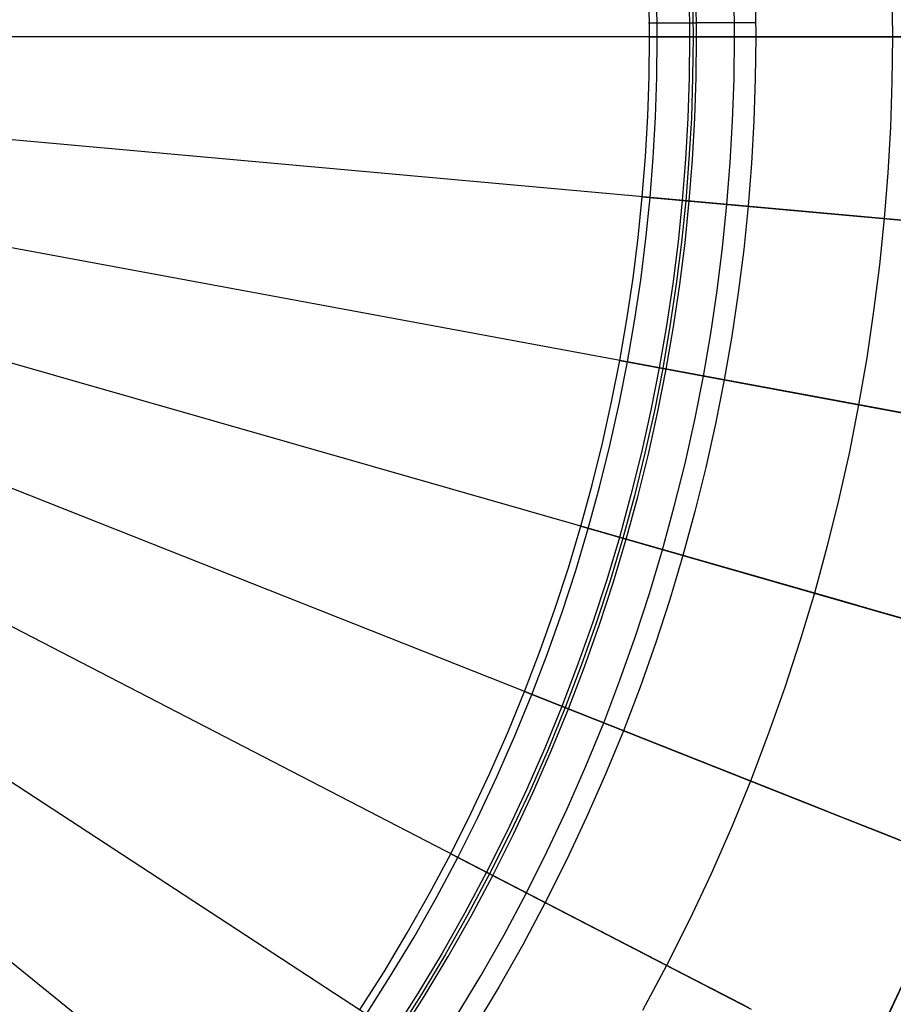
# Model space of a CAD drawing. Header units: millimetres. Extents: x -14 to 488, y -50 to 50.
# Tile 72 of 256: x 224 to 236, y -13 to 0. Entities that reach past the tile are written whole.
import ezdxf

# ---------------------------------------------------------------- set-up
doc = ezdxf.new("R2010")
doc.units = ezdxf.units.MM
doc.header["$MEASUREMENT"] = 0
doc.layers.add('Default', color=7, linetype='Continuous')

msp = doc.modelspace()

# ---------------------------------------------------------------- linework, layer by layer
at = {"layer": 'Default'}
for points in [[(231.088, 10.59), (231.352, 10.029), (231.6, 9.463), (231.834, 8.895), (232.051, 8.324), (232.254, 7.751), (232.442, 7.176), (232.614, 6.6), (232.771, 6.024), (232.914, 5.449), (233.042, 4.873), (233.155, 4.299), (233.254, 3.727), (233.339, 3.157), (233.41, 2.59), (233.467, 2.025), (233.511, 1.465), (233.542, 0.908), (233.561, 0.355), (233.567, -0.193)], [(231.131, 10.611), (231.396, 10.049), (231.645, 9.482), (231.878, 8.913), (232.097, 8.341), (232.3, 7.766), (232.488, 7.19), (232.66, 6.614), (232.818, 6.037), (232.961, 5.46), (233.089, 4.883), (233.202, 4.308), (233.301, 3.735), (233.386, 3.164), (233.458, 2.595), (233.515, 2.03), (233.559, 1.468), (233.591, 0.91), (233.609, 0.356), (233.615, -0.193)], [(233.663, -0.193), (233.657, 0.357), (233.639, 0.912), (233.607, 1.471), (233.563, 2.034), (233.505, 2.601), (233.434, 3.17), (233.349, 3.743), (233.249, 4.317), (233.136, 4.893), (233.007, 5.471), (232.864, 6.049), (232.706, 6.627), (232.533, 7.205), (232.345, 7.782), (232.142, 8.357), (231.923, 8.93), (231.689, 9.501), (231.439, 10.068), (231.174, 10.632)], [(234.135, 10.54), (234.394, 9.909), (234.636, 9.274), (234.862, 8.637), (235.07, 7.998), (235.262, 7.358), (235.436, 6.718), (235.595, 6.078), (235.737, 5.439), (235.863, 4.801), (235.973, 4.165), (236.067, 3.531), (236.146, 2.9), (236.21, 2.273), (236.259, 1.649), (236.294, 1.03), (236.314, 0.416), (236.321, -0.193)], [(234.135, 10.54), (234.394, 9.909), (234.636, 9.274), (234.862, 8.637), (235.07, 7.998), (235.262, 7.358), (235.436, 6.718), (235.595, 6.078), (235.737, 5.439), (235.863, 4.801), (235.973, 4.165), (236.067, 3.531), (236.146, 2.9), (236.21, 2.273), (236.259, 1.649), (236.294, 1.03), (236.314, 0.416), (236.321, -0.193)], [(233.022, -0.193), (233.016, 0.343), (232.998, 0.883), (232.967, 1.428), (232.924, 1.976), (232.868, 2.528), (232.799, 3.083), (232.716, 3.641), (232.619, 4.2), (232.508, 4.762), (232.383, 5.324), (232.244, 5.887), (232.09, 6.45), (231.921, 7.013), (231.738, 7.575), (231.54, 8.136), (231.327, 8.694), (231.099, 9.25), (230.855, 9.803), (230.597, 10.352)], [(232.169, 10.4), (232.427, 9.815), (232.668, 9.225), (232.894, 8.634), (233.104, 8.04), (233.299, 7.444), (233.477, 6.847), (233.64, 6.251), (233.788, 5.654), (233.92, 5.058), (234.038, 4.463), (234.14, 3.87), (234.228, 3.279), (234.302, 2.691), (234.361, 2.106), (234.407, 1.525), (234.439, 0.948), (234.459, 0.375), (234.465, -0.193)], [(229.086, -13.405), (229.418, -12.884), (229.734, -12.356), (230.037, -11.822), (230.325, -11.282), (230.597, -10.738), (230.855, -10.189), (231.099, -9.636), (231.327, -9.08), (231.54, -8.522), (231.738, -7.961), (231.921, -7.399), (232.09, -6.837), (232.244, -6.273), (232.383, -5.71), (232.508, -5.148), (232.619, -4.586), (232.716, -4.027), (232.799, -3.469), (232.868, -2.914), (232.924, -2.363), (232.967, -1.814), (232.998, -1.269), (233.016, -0.729), (233.022, -0.193)], [(233.567, -0.193), (233.561, -0.741), (233.542, -1.294), (233.511, -1.851), (233.467, -2.412), (233.41, -2.976), (233.339, -3.543), (233.254, -4.113), (233.155, -4.686), (233.042, -5.26), (232.914, -5.835), (232.771, -6.411), (232.614, -6.987), (232.442, -7.562), (232.254, -8.137), (232.051, -8.71), (231.834, -9.281), (231.6, -9.85), (231.352, -10.415), (231.088, -10.976), (230.809, -11.533), (230.515, -12.085), (230.205, -12.631), (229.881, -13.17), (229.543, -13.703)], [(233.615, -0.193), (233.609, -0.742), (233.591, -1.296), (233.559, -1.854), (233.515, -2.416), (233.458, -2.981), (233.386, -3.55), (233.301, -4.121), (233.202, -4.694), (233.089, -5.269), (232.961, -5.846), (232.818, -6.423), (232.66, -7), (232.488, -7.577), (232.3, -8.152), (232.097, -8.727), (231.878, -9.299), (231.645, -9.868), (231.396, -10.435), (231.131, -10.997), (230.852, -11.555), (230.557, -12.108), (230.247, -12.655), (229.922, -13.196), (229.583, -13.73)], [(229.623, -13.756), (229.963, -13.221), (230.288, -12.679), (230.599, -12.131), (230.894, -11.577), (231.174, -11.018), (231.439, -10.454), (231.689, -9.887), (231.923, -9.317), (232.142, -8.743), (232.345, -8.168), (232.533, -7.591), (232.706, -7.013), (232.864, -6.435), (233.007, -5.857), (233.136, -5.279), (233.249, -4.703), (233.349, -4.129), (233.434, -3.556), (233.505, -2.987), (233.563, -2.42), (233.607, -1.857), (233.639, -1.298), (233.657, -0.743), (233.663, -0.193)], [(234.465, -0.193), (234.459, -0.761), (234.439, -1.334), (234.407, -1.911), (234.361, -2.492), (234.302, -3.077), (234.228, -3.665), (234.14, -4.256), (234.038, -4.849), (233.92, -5.444), (233.788, -6.04), (233.64, -6.637), (233.477, -7.234), (233.299, -7.83), (233.104, -8.426), (232.894, -9.02), (232.668, -9.612), (232.427, -10.201), (232.169, -10.786), (231.896, -11.368), (231.606, -11.945), (231.301, -12.517), (230.981, -13.083), (230.645, -13.642)], [(236.321, -0.193), (236.314, -0.802), (236.294, -1.416), (236.259, -2.036), (236.21, -2.659), (236.146, -3.286), (236.067, -3.917), (235.973, -4.551), (235.863, -5.187), (235.737, -5.825), (235.595, -6.464), (235.436, -7.104), (235.262, -7.744), (235.07, -8.384), (234.862, -9.023), (234.636, -9.66), (234.394, -10.295), (234.135, -10.927), (233.858, -11.555), (233.565, -12.179), (233.255, -12.798), (232.928, -13.411)], [(236.321, -0.193), (236.314, -0.802), (236.294, -1.416), (236.259, -2.036), (236.21, -2.659), (236.146, -3.286), (236.067, -3.917), (235.973, -4.551), (235.863, -5.187), (235.737, -5.825), (235.595, -6.464), (235.436, -7.104), (235.262, -7.744), (235.07, -8.384), (234.862, -9.023), (234.636, -9.66), (234.394, -10.295), (234.135, -10.927), (233.858, -11.555), (233.565, -12.179), (233.255, -12.798), (232.928, -13.411)], [(239.312, -0.193), (239.305, -0.869), (239.282, -1.55), (239.243, -2.236), (239.189, -2.928), (239.118, -3.623), (239.031, -4.323), (238.926, -5.026), (238.804, -5.731), (238.664, -6.439), (238.507, -7.147), (238.331, -7.857), (238.137, -8.567), (237.925, -9.277), (237.694, -9.985), (237.444, -10.692), (237.175, -11.396), (236.888, -12.097), (236.581, -12.793), (236.256, -13.485)], [(239.314, -0.193), (239.306, -0.869), (239.284, -1.55), (239.245, -2.236), (239.191, -2.928), (239.12, -3.624), (239.032, -4.323), (238.928, -5.026), (238.806, -5.731), (238.666, -6.439), (238.509, -7.148), (238.333, -7.858), (238.139, -8.568), (237.926, -9.277), (237.695, -9.986), (237.446, -10.692), (237.177, -11.396), (236.889, -12.097), (236.583, -12.794), (236.258, -13.486)]]:
    msp.add_lwpolyline(points, dxfattribs=at)
at = {"layer": 'Default', "extrusion": (0, 1, 0)}
for points in [[(-233.022, 101.407), (-233.019, 101.421), (-233.017, 101.435), (-233.015, 101.449), (-233.013, 101.464), (-233.012, 101.479), (-233.011, 101.493), (-233.01, 101.508), (-233.01, 101.523), (-233.01, 101.539), (-233.01, 101.554), (-233.011, 101.569), (-233.013, 101.585), (-233.014, 101.6), (-233.017, 101.616), (-233.019, 101.632), (-233.022, 101.647), (-233.025, 101.663), (-233.029, 101.679), (-233.034, 101.694), (-233.038, 101.71), (-233.043, 101.725), (-233.049, 101.741), (-233.055, 101.756), (-233.062, 101.771), (-233.069, 101.787), (-233.076, 101.802), (-233.084, 101.816), (-233.092, 101.831), (-233.1, 101.846), (-233.109, 101.86), (-233.119, 101.874), (-233.129, 101.888), (-233.139, 101.902), (-233.149, 101.915), (-233.16, 101.928), (-233.171, 101.941), (-233.183, 101.953), (-233.195, 101.966), (-233.207, 101.977), (-233.22, 101.989), (-233.232, 102), (-233.245, 102.011), (-233.259, 102.022), (-233.272, 102.032), (-233.286, 102.042), (-233.3, 102.051), (-233.314, 102.06), (-233.328, 102.069), (-233.343, 102.077), (-233.357, 102.085), (-233.372, 102.093), (-233.387, 102.1), (-233.402, 102.107), (-233.417, 102.113), (-233.432, 102.12), (-233.447, 102.125), (-233.462, 102.131), (-233.477, 102.135), (-233.492, 102.14), (-233.507, 102.144), (-233.522, 102.148), (-233.537, 102.152), (-233.552, 102.155), (-233.567, 102.158)], [(-233.567, 102.158), (-233.663, 102.175)], [(-234.465, 101.663), (-234.462, 101.677), (-234.458, 101.692), (-234.455, 101.706), (-234.451, 101.72), (-234.446, 101.734), (-234.441, 101.748), (-234.436, 101.762), (-234.43, 101.776), (-234.424, 101.791), (-234.418, 101.805), (-234.411, 101.819), (-234.404, 101.833), (-234.396, 101.846), (-234.388, 101.86), (-234.379, 101.874), (-234.37, 101.887), (-234.361, 101.901), (-234.351, 101.914), (-234.341, 101.927), (-234.331, 101.94), (-234.32, 101.953), (-234.309, 101.965), (-234.297, 101.977), (-234.285, 101.989), (-234.273, 102.001), (-234.26, 102.013), (-234.247, 102.024), (-234.234, 102.035), (-234.22, 102.045), (-234.206, 102.055), (-234.192, 102.065), (-234.177, 102.075), (-234.162, 102.084), (-234.147, 102.093), (-234.132, 102.101), (-234.116, 102.109), (-234.101, 102.117), (-234.085, 102.124), (-234.069, 102.131), (-234.053, 102.138), (-234.036, 102.144), (-234.02, 102.149), (-234.003, 102.155), (-233.987, 102.159), (-233.97, 102.164), (-233.954, 102.168), (-233.937, 102.172), (-233.92, 102.175), (-233.903, 102.178), (-233.887, 102.18), (-233.87, 102.182), (-233.853, 102.184), (-233.837, 102.185), (-233.82, 102.186), (-233.804, 102.186), (-233.788, 102.186), (-233.772, 102.186), (-233.756, 102.185), (-233.74, 102.184), (-233.724, 102.183), (-233.709, 102.181), (-233.693, 102.18), (-233.678, 102.177), (-233.663, 102.175)]]:
    msp.add_lwpolyline(points, dxfattribs=at)
at = {"layer": 'Default', "extrusion": (0.087068, 0.99608, 0.015608)}
msp.add_lwpolyline([(-224.8, 98.369), (-224.893, 98.386)], dxfattribs=at)
at = {"layer": 'Default', "extrusion": (0.089854, 0.995955, 0)}
for points in [[(-232.194, 101.407), (-232.192, 101.421), (-232.189, 101.435), (-232.187, 101.449), (-232.186, 101.464), (-232.184, 101.479), (-232.183, 101.493), (-232.183, 101.508), (-232.182, 101.523), (-232.182, 101.539), (-232.183, 101.554), (-232.184, 101.569), (-232.185, 101.585), (-232.187, 101.6), (-232.189, 101.616), (-232.191, 101.632), (-232.194, 101.647), (-232.198, 101.663), (-232.202, 101.679), (-232.206, 101.694), (-232.211, 101.71), (-232.216, 101.725), (-232.222, 101.741), (-232.228, 101.756), (-232.234, 101.771), (-232.241, 101.787), (-232.248, 101.802), (-232.256, 101.816), (-232.264, 101.831), (-232.273, 101.846), (-232.282, 101.86), (-232.291, 101.874), (-232.301, 101.888), (-232.311, 101.902), (-232.322, 101.915), (-232.333, 101.928), (-232.344, 101.941), (-232.355, 101.953), (-232.367, 101.966), (-232.379, 101.977), (-232.392, 101.989), (-232.405, 102), (-232.418, 102.011), (-232.431, 102.022), (-232.445, 102.032), (-232.458, 102.042), (-232.472, 102.051), (-232.486, 102.06), (-232.501, 102.069), (-232.515, 102.077), (-232.53, 102.085), (-232.544, 102.093), (-232.559, 102.1), (-232.574, 102.107), (-232.589, 102.113), (-232.604, 102.12), (-232.619, 102.125), (-232.634, 102.131), (-232.649, 102.135), (-232.664, 102.14), (-232.679, 102.144), (-232.695, 102.148), (-232.71, 102.152), (-232.725, 102.155), (-232.739, 102.158)], [(-233.637, 101.663), (-233.634, 101.677), (-233.631, 101.692), (-233.627, 101.706), (-233.623, 101.72), (-233.619, 101.734), (-233.614, 101.748), (-233.608, 101.762), (-233.603, 101.776), (-233.597, 101.791), (-233.59, 101.805), (-233.583, 101.819), (-233.576, 101.833), (-233.568, 101.846), (-233.56, 101.86), (-233.552, 101.874), (-233.543, 101.887), (-233.534, 101.901), (-233.524, 101.914), (-233.514, 101.927), (-233.503, 101.94), (-233.492, 101.953), (-233.481, 101.965), (-233.469, 101.977), (-233.457, 101.989), (-233.445, 102.001), (-233.432, 102.013), (-233.419, 102.024), (-233.406, 102.035), (-233.392, 102.045), (-233.378, 102.055), (-233.364, 102.065), (-233.349, 102.075), (-233.335, 102.084), (-233.32, 102.093), (-233.304, 102.101), (-233.289, 102.109), (-233.273, 102.117), (-233.257, 102.124), (-233.241, 102.131), (-233.225, 102.138), (-233.209, 102.144), (-233.192, 102.149), (-233.176, 102.155), (-233.159, 102.159), (-233.143, 102.164), (-233.126, 102.168), (-233.109, 102.172), (-233.093, 102.175), (-233.076, 102.178), (-233.059, 102.18), (-233.042, 102.182), (-233.026, 102.184), (-233.009, 102.185), (-232.993, 102.186), (-232.977, 102.186), (-232.96, 102.186), (-232.944, 102.186), (-232.928, 102.185), (-232.912, 102.184), (-232.897, 102.183), (-232.881, 102.181), (-232.866, 102.18), (-232.851, 102.177), (-232.836, 102.175)]]:
    msp.add_lwpolyline(points, dxfattribs=at)
at = {"layer": 'Default', "extrusion": (0.181963, 0.983305, 0)}
for points in [[(-229.57, 101.407), (-229.567, 101.421), (-229.565, 101.435), (-229.563, 101.449), (-229.561, 101.464), (-229.56, 101.479), (-229.559, 101.493), (-229.558, 101.508), (-229.558, 101.523), (-229.558, 101.539), (-229.558, 101.554), (-229.559, 101.569), (-229.561, 101.585), (-229.562, 101.6), (-229.565, 101.616), (-229.567, 101.632), (-229.57, 101.647), (-229.573, 101.663), (-229.577, 101.679), (-229.582, 101.694), (-229.586, 101.71), (-229.591, 101.725), (-229.597, 101.741), (-229.603, 101.756), (-229.61, 101.771), (-229.617, 101.787), (-229.624, 101.802), (-229.632, 101.816), (-229.64, 101.831), (-229.648, 101.846), (-229.657, 101.86), (-229.667, 101.874), (-229.677, 101.888), (-229.687, 101.902), (-229.697, 101.915), (-229.708, 101.928), (-229.719, 101.941), (-229.731, 101.953), (-229.743, 101.966), (-229.755, 101.977), (-229.768, 101.989), (-229.78, 102), (-229.793, 102.011), (-229.807, 102.022), (-229.82, 102.032), (-229.834, 102.042), (-229.848, 102.051), (-229.862, 102.06), (-229.876, 102.069), (-229.891, 102.077), (-229.905, 102.085), (-229.92, 102.093), (-229.935, 102.1), (-229.95, 102.107), (-229.965, 102.113), (-229.98, 102.12), (-229.995, 102.125), (-230.01, 102.131), (-230.025, 102.135), (-230.04, 102.14), (-230.055, 102.144), (-230.07, 102.148), (-230.085, 102.152), (-230.1, 102.155), (-230.115, 102.158)], [(-231.013, 101.663), (-231.01, 101.677), (-231.006, 101.692), (-231.003, 101.706), (-230.999, 101.72), (-230.994, 101.734), (-230.989, 101.748), (-230.984, 101.762), (-230.978, 101.776), (-230.972, 101.791), (-230.966, 101.805), (-230.959, 101.819), (-230.952, 101.833), (-230.944, 101.846), (-230.936, 101.86), (-230.927, 101.874), (-230.918, 101.887), (-230.909, 101.901), (-230.899, 101.914), (-230.889, 101.927), (-230.879, 101.94), (-230.868, 101.953), (-230.857, 101.965), (-230.845, 101.977), (-230.833, 101.989), (-230.821, 102.001), (-230.808, 102.013), (-230.795, 102.024), (-230.782, 102.035), (-230.768, 102.045), (-230.754, 102.055), (-230.74, 102.065), (-230.725, 102.075), (-230.71, 102.084), (-230.695, 102.093), (-230.68, 102.101), (-230.664, 102.109), (-230.649, 102.117), (-230.633, 102.124), (-230.617, 102.131), (-230.601, 102.138), (-230.584, 102.144), (-230.568, 102.149), (-230.551, 102.155), (-230.535, 102.159), (-230.518, 102.164), (-230.502, 102.168), (-230.485, 102.172), (-230.468, 102.175), (-230.451, 102.178), (-230.435, 102.18), (-230.418, 102.182), (-230.401, 102.184), (-230.385, 102.185), (-230.368, 102.186), (-230.352, 102.186), (-230.336, 102.186), (-230.32, 102.186), (-230.304, 102.185), (-230.288, 102.184), (-230.272, 102.183), (-230.257, 102.181), (-230.241, 102.18), (-230.226, 102.177), (-230.211, 102.175)]]:
    msp.add_lwpolyline(points, dxfattribs=at)
at = {"layer": 'Default', "extrusion": (0.275158, 0.961399, 0)}
for points in [[(-225.012, 101.407), (-225.009, 101.421), (-225.007, 101.435), (-225.005, 101.449), (-225.003, 101.464), (-225.002, 101.479), (-225.001, 101.493), (-225, 101.508), (-225, 101.523), (-225, 101.539), (-225.001, 101.554), (-225.002, 101.569), (-225.003, 101.585), (-225.005, 101.6), (-225.007, 101.616), (-225.009, 101.632), (-225.012, 101.647), (-225.016, 101.663), (-225.02, 101.679), (-225.024, 101.694), (-225.029, 101.71), (-225.034, 101.725), (-225.039, 101.741), (-225.045, 101.756), (-225.052, 101.771), (-225.059, 101.787), (-225.066, 101.802), (-225.074, 101.816), (-225.082, 101.831), (-225.091, 101.846), (-225.1, 101.86), (-225.109, 101.874), (-225.119, 101.888), (-225.129, 101.902), (-225.139, 101.915), (-225.15, 101.928), (-225.162, 101.941), (-225.173, 101.953), (-225.185, 101.966), (-225.197, 101.977), (-225.21, 101.989), (-225.223, 102), (-225.236, 102.011), (-225.249, 102.022), (-225.262, 102.032), (-225.276, 102.042), (-225.29, 102.051), (-225.304, 102.06), (-225.318, 102.069), (-225.333, 102.077), (-225.347, 102.085), (-225.362, 102.093), (-225.377, 102.1), (-225.392, 102.107), (-225.407, 102.113), (-225.422, 102.12), (-225.437, 102.125), (-225.452, 102.131), (-225.467, 102.135), (-225.482, 102.14), (-225.497, 102.144), (-225.512, 102.148), (-225.527, 102.152), (-225.542, 102.155), (-225.557, 102.158)], [(-226.455, 101.663), (-226.452, 101.677), (-226.449, 101.692), (-226.445, 101.706), (-226.441, 101.72), (-226.436, 101.734), (-226.431, 101.748), (-226.426, 101.762), (-226.421, 101.776), (-226.414, 101.791), (-226.408, 101.805), (-226.401, 101.819), (-226.394, 101.833), (-226.386, 101.846), (-226.378, 101.86), (-226.37, 101.874), (-226.361, 101.887), (-226.351, 101.901), (-226.342, 101.914), (-226.332, 101.927), (-226.321, 101.94), (-226.31, 101.953), (-226.299, 101.965), (-226.287, 101.977), (-226.275, 101.989), (-226.263, 102.001), (-226.25, 102.013), (-226.237, 102.024), (-226.224, 102.035), (-226.21, 102.045), (-226.196, 102.055), (-226.182, 102.065), (-226.167, 102.075), (-226.152, 102.084), (-226.137, 102.093), (-226.122, 102.101), (-226.107, 102.109), (-226.091, 102.117), (-226.075, 102.124), (-226.059, 102.131), (-226.043, 102.138), (-226.027, 102.144), (-226.01, 102.149), (-225.994, 102.155), (-225.977, 102.159), (-225.96, 102.164), (-225.944, 102.168), (-225.927, 102.172), (-225.91, 102.175), (-225.894, 102.178), (-225.877, 102.18), (-225.86, 102.182), (-225.844, 102.184), (-225.827, 102.185), (-225.811, 102.186), (-225.794, 102.186), (-225.778, 102.186), (-225.762, 102.186), (-225.746, 102.185), (-225.73, 102.184), (-225.714, 102.183), (-225.699, 102.181), (-225.684, 102.18), (-225.668, 102.177), (-225.653, 102.175)]]:
    msp.add_lwpolyline(points, dxfattribs=at)
at = {"layer": 'Default', "extrusion": (0.368095, 0.929788, 0)}
for points in [[(-218.427, 101.407), (-218.425, 101.421), (-218.422, 101.435), (-218.42, 101.449), (-218.418, 101.464), (-218.417, 101.479), (-218.416, 101.493), (-218.416, 101.508), (-218.415, 101.523), (-218.415, 101.539), (-218.416, 101.554), (-218.417, 101.569), (-218.418, 101.585), (-218.42, 101.6), (-218.422, 101.616), (-218.424, 101.632), (-218.427, 101.647), (-218.431, 101.663), (-218.435, 101.679), (-218.439, 101.694), (-218.444, 101.71), (-218.449, 101.725), (-218.454, 101.741), (-218.461, 101.756), (-218.467, 101.771), (-218.474, 101.787), (-218.481, 101.802), (-218.489, 101.816), (-218.497, 101.831), (-218.506, 101.846), (-218.515, 101.86), (-218.524, 101.874), (-218.534, 101.888), (-218.544, 101.902), (-218.555, 101.915), (-218.566, 101.928), (-218.577, 101.941), (-218.588, 101.953), (-218.6, 101.966), (-218.612, 101.977), (-218.625, 101.989), (-218.638, 102), (-218.651, 102.011), (-218.664, 102.022), (-218.678, 102.032), (-218.691, 102.042), (-218.705, 102.051), (-218.719, 102.06), (-218.734, 102.069), (-218.748, 102.077), (-218.763, 102.085), (-218.777, 102.093), (-218.792, 102.1), (-218.807, 102.107), (-218.822, 102.113), (-218.837, 102.12), (-218.852, 102.125), (-218.867, 102.131), (-218.882, 102.135), (-218.897, 102.14), (-218.912, 102.144), (-218.928, 102.148), (-218.943, 102.152), (-218.958, 102.155), (-218.972, 102.158)], [(-219.87, 101.663), (-219.867, 101.677), (-219.864, 101.692), (-219.86, 101.706), (-219.856, 101.72), (-219.852, 101.734), (-219.847, 101.748), (-219.841, 101.762), (-219.836, 101.776), (-219.83, 101.791), (-219.823, 101.805), (-219.816, 101.819), (-219.809, 101.833), (-219.801, 101.846), (-219.793, 101.86), (-219.785, 101.874), (-219.776, 101.887), (-219.767, 101.901), (-219.757, 101.914), (-219.747, 101.927), (-219.736, 101.94), (-219.725, 101.953), (-219.714, 101.965), (-219.702, 101.977), (-219.69, 101.989), (-219.678, 102.001), (-219.665, 102.013), (-219.652, 102.024), (-219.639, 102.035), (-219.625, 102.045), (-219.611, 102.055), (-219.597, 102.065), (-219.582, 102.075), (-219.568, 102.084), (-219.553, 102.093), (-219.537, 102.101), (-219.522, 102.109), (-219.506, 102.117), (-219.49, 102.124), (-219.474, 102.131), (-219.458, 102.138), (-219.442, 102.144), (-219.425, 102.149), (-219.409, 102.155), (-219.392, 102.159), (-219.376, 102.164), (-219.359, 102.168), (-219.342, 102.172), (-219.326, 102.175), (-219.309, 102.178), (-219.292, 102.18), (-219.275, 102.182), (-219.259, 102.184), (-219.242, 102.185), (-219.226, 102.186), (-219.21, 102.186), (-219.193, 102.186), (-219.177, 102.186), (-219.161, 102.185), (-219.145, 102.184), (-219.13, 102.183), (-219.114, 102.181), (-219.099, 102.18), (-219.084, 102.177), (-219.069, 102.175)]]:
    msp.add_lwpolyline(points, dxfattribs=at)
at = {"layer": 'Default', "extrusion": (0.459295, 0.888284, 0)}
for points in [[(-209.776, 101.407), (-209.773, 101.421), (-209.771, 101.435), (-209.768, 101.449), (-209.767, 101.464), (-209.765, 101.479), (-209.764, 101.493), (-209.764, 101.508), (-209.764, 101.523), (-209.764, 101.539), (-209.764, 101.554), (-209.765, 101.569), (-209.766, 101.585), (-209.768, 101.6), (-209.77, 101.616), (-209.773, 101.632), (-209.776, 101.647), (-209.779, 101.663), (-209.783, 101.679), (-209.787, 101.694), (-209.792, 101.71), (-209.797, 101.725), (-209.803, 101.741), (-209.809, 101.756), (-209.815, 101.771), (-209.822, 101.787), (-209.83, 101.802), (-209.837, 101.816), (-209.845, 101.831), (-209.854, 101.846), (-209.863, 101.86), (-209.872, 101.874), (-209.882, 101.888), (-209.892, 101.902), (-209.903, 101.915), (-209.914, 101.928), (-209.925, 101.941), (-209.937, 101.953), (-209.949, 101.966), (-209.961, 101.977), (-209.973, 101.989), (-209.986, 102), (-209.999, 102.011), (-210.012, 102.022), (-210.026, 102.032), (-210.04, 102.042), (-210.054, 102.051), (-210.068, 102.06), (-210.082, 102.069), (-210.096, 102.077), (-210.111, 102.085), (-210.126, 102.093), (-210.14, 102.1), (-210.155, 102.107), (-210.17, 102.113), (-210.185, 102.12), (-210.2, 102.125), (-210.215, 102.131), (-210.231, 102.135), (-210.246, 102.14), (-210.261, 102.144), (-210.276, 102.148), (-210.291, 102.152), (-210.306, 102.155), (-210.321, 102.158)], [(-211.219, 101.663), (-211.216, 101.677), (-211.212, 101.692), (-211.208, 101.706), (-211.204, 101.72), (-211.2, 101.734), (-211.195, 101.748), (-211.19, 101.762), (-211.184, 101.776), (-211.178, 101.791), (-211.172, 101.805), (-211.165, 101.819), (-211.157, 101.833), (-211.15, 101.846), (-211.142, 101.86), (-211.133, 101.874), (-211.124, 101.887), (-211.115, 101.901), (-211.105, 101.914), (-211.095, 101.927), (-211.085, 101.94), (-211.074, 101.953), (-211.062, 101.965), (-211.051, 101.977), (-211.039, 101.989), (-211.026, 102.001), (-211.014, 102.013), (-211.001, 102.024), (-210.987, 102.035), (-210.974, 102.045), (-210.96, 102.055), (-210.945, 102.065), (-210.931, 102.075), (-210.916, 102.084), (-210.901, 102.093), (-210.886, 102.101), (-210.87, 102.109), (-210.854, 102.117), (-210.839, 102.124), (-210.823, 102.131), (-210.806, 102.138), (-210.79, 102.144), (-210.774, 102.149), (-210.757, 102.155), (-210.741, 102.159), (-210.724, 102.164), (-210.707, 102.168), (-210.691, 102.172), (-210.674, 102.175), (-210.657, 102.178), (-210.64, 102.18), (-210.624, 102.182), (-210.607, 102.184), (-210.591, 102.185), (-210.574, 102.186), (-210.558, 102.186), (-210.542, 102.186), (-210.525, 102.186), (-210.509, 102.185), (-210.494, 102.184), (-210.478, 102.183), (-210.462, 102.181), (-210.447, 102.18), (-210.432, 102.177), (-210.417, 102.175)]]:
    msp.add_lwpolyline(points, dxfattribs=at)
at = {"layer": 'Default'}
for points in [[(233.129, -0.193, 101.888), (233.122, 0.352, 101.888), (233.104, 0.898, 101.888), (233.073, 1.442, 101.888), (233.03, 1.986, 101.888), (232.973, 2.547, 101.888), (232.903, 3.106, 101.888), (232.82, 3.664, 101.888), (232.724, 4.22, 101.888), (232.611, 4.789, 101.888), (232.485, 5.356, 101.888), (232.346, 5.92, 101.888), (232.192, 6.48, 101.888), (232.022, 7.05, 101.888), (231.837, 7.616, 101.888), (231.638, 8.177, 101.888), (231.426, 8.734, 101.888), (231.195, 9.296, 101.888), (230.95, 9.852, 101.888), (230.692, 10.402, 101.888)], [(234.177, -0.193, 102.075), (234.171, 0.376, 102.075), (234.151, 0.945, 102.075), (234.119, 1.513, 102.075), (234.075, 2.08, 102.075), (234.015, 2.665, 102.075), (233.942, 3.249, 102.075), (233.855, 3.831, 102.075), (233.755, 4.411, 102.075), (233.637, 5.005, 102.075), (233.506, 5.596, 102.075), (233.36, 6.184, 102.075), (233.2, 6.768, 102.075), (233.022, 7.363, 102.075), (232.829, 7.954, 102.075), (232.622, 8.539, 102.075), (232.401, 9.12, 102.075), (232.16, 9.706, 102.075), (231.905, 10.286, 102.075)], [(236.757, -0.193, 0.878), (208.878, -0.193, 0.872)], [(236.799, -0.193, -0.498), (208.878, -0.193, -0.504)], [(236.644, -2.698, 0.878), (208.878, -0.193, 0.872)], [(236.703, -5.342, 0.895), (236.292, -5.266, 0.878), (208.878, -0.193, 0.872)], [(236.469, -8.09, 0.924), (236.083, -7.979, 0.895), (235.681, -7.864, 0.878), (208.878, -0.193, 0.872)], [(236.421, -11.097, 1.042), (236.257, -11.032, 1.013), (235.918, -10.898, 0.963), (235.561, -10.757, 0.924), (235.189, -10.609, 0.895), (234.8, -10.455, 0.878), (208.878, -0.193, 0.872)], [(234.37, -13.374, 0.924), (234.014, -13.19, 0.895), (233.643, -12.998, 0.878), (208.878, -0.193, 0.872)], [(232.213, -15.449, 0.878), (208.878, -0.193, 0.872)], [(230.522, -17.765, 0.878), (208.878, -0.193, 0.872)], [(229.176, -13.463, 101.888), (229.507, -12.942, 101.888), (229.825, -12.413, 101.888), (230.129, -11.876, 101.888), (230.419, -11.331, 101.888), (230.692, -10.788, 101.888), (230.95, -10.238, 101.888), (231.195, -9.682, 101.888), (231.426, -9.12, 101.888), (231.638, -8.563, 101.888), (231.837, -8.002, 101.888), (232.022, -7.436, 101.888), (232.192, -6.866, 101.888), (232.346, -6.306, 101.888), (232.485, -5.742, 101.888), (232.611, -5.175, 101.888), (232.724, -4.606, 101.888), (232.82, -4.05, 101.888), (232.903, -3.493, 101.888), (232.973, -2.933, 101.888), (233.03, -2.372, 101.888), (233.073, -1.828, 101.888), (233.104, -1.284, 101.888), (233.122, -0.739, 101.888), (233.129, -0.193, 101.888)], [(230.399, -13.494, 102.075), (230.73, -12.942, 102.075), (231.048, -12.381, 102.075), (231.351, -11.813, 102.075), (231.635, -11.246, 102.075), (231.905, -10.672, 102.075), (232.16, -10.092, 102.075), (232.401, -9.506, 102.075), (232.622, -8.925, 102.075), (232.829, -8.34, 102.075), (233.022, -7.749, 102.075), (233.2, -7.154, 102.075), (233.36, -6.57, 102.075), (233.506, -5.982, 102.075), (233.637, -5.391, 102.075), (233.755, -4.797, 102.075), (233.855, -4.217, 102.075), (233.942, -3.635, 102.075), (234.015, -3.052, 102.075), (234.075, -2.466, 102.075), (234.119, -1.899, 102.075), (234.151, -1.331, 102.075), (234.171, -0.762, 102.075), (234.177, -0.193, 102.075)], [(233.022, -0.193, 101.407), (237.615, -0.193, 76.821)], [(234.465, -0.193, 101.663), (239.085, -0.193, 76.918)], [(232.924, -2.363, 101.407), (237.498, -2.775, 76.821)], [(232.619, -4.586, 101.407), (237.135, -5.422, 76.821)], [(232.09, -6.837, 101.407), (236.505, -8.1, 76.821)], [(231.327, -9.08, 101.407), (235.597, -10.771, 76.821), (237.028, -11.337, 67.106)], [(230.325, -11.282, 101.407), (234.404, -13.392, 76.821)]]:
    msp.add_polyline3d(points, dxfattribs=at)

doc.saveas('drawing.dxf')
